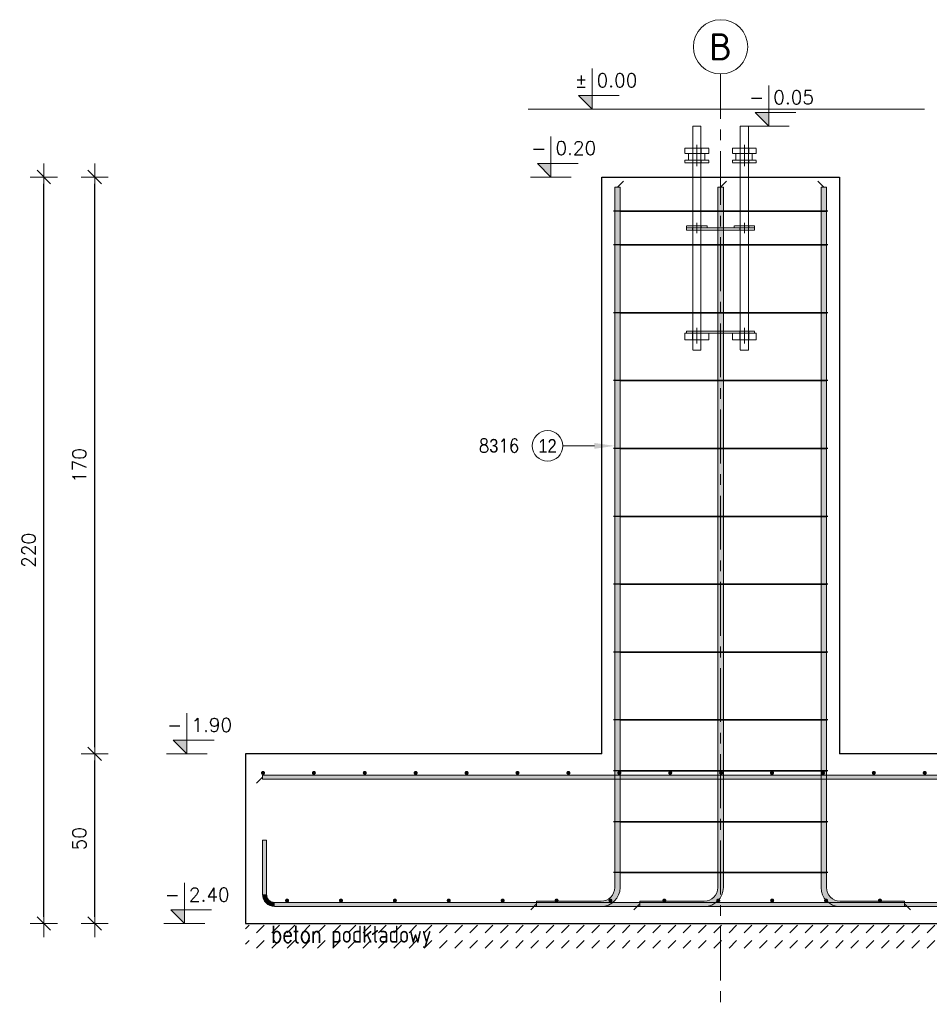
# Model space of a CAD drawing. Extents: x 252961 to 267695, y -113989 to -104075.
# Tile 9 of 12: x 258720 to 261401, y -109469 to -106567. Entities that reach past the tile are written whole.
import ezdxf
from ezdxf.enums import TextEntityAlignment as Align

# ---------------------------------------------------------------- set-up
doc = ezdxf.new("R2010")
doc.units = 0
doc.header["$LTSCALE"] = 5
doc.header["$MEASUREMENT"] = 0
for name, pattern in [('CENTER', [50.8, 31.75, -6.35, 6.35, -6.35]), ('Grid Line', [2.2225, 1.27, -0.3175, 0.3175, -0.3175]), ('HIDDEN', [0.375, 0.25, -0.125]), ('MITTE', [2, 1.25, -0.25, 0.25, -0.25])]:
    doc.linetypes.add(name, pattern=pattern)
for name, color, linetype, lineweight in [('AutoCAD_Structural_Detailing_deskowanie', 2, 'Continuous', 30), ('AutoCAD_Structural_Detailing_kształt pręta', 7, 'Continuous', 13), ('AutoCAD_Structural_Detailing_opis kształtu pręta', 7, 'Continuous', 13), ('AutoCAD_Structural_Detailing_pręty punktowe', 7, 'Continuous', 40), ('AutoCAD_Structural_Detailing_rozkład pręta', 7, 'Continuous', 40), ('AutoCAD_Structural_Detailing_symbole graficzne', 7, 'Continuous', 13), ('PS HATCH', 252, 'Continuous', 9), ('PS_DIM', 4, 'Continuous', 13), ('PS_HATCH', 251, 'Continuous', 9), ('PS_HIDDEN', 2, 'HIDDEN', 13), ('PS_Mid', 5, 'MITTE', 13), ('PS_SOLID', 7, 'Continuous', 20), ('PS_TEXT', 3, 'Continuous', 13)]:
    doc.layers.add(name, color=color, linetype=linetype, lineweight=lineweight)
doc.styles.add('marta', font='simplex.shx', dxfattribs={"width": 0.8})
doc.styles.add('marta_B', font='isocpeur.ttf')
doc.styles.add('r-gil', font='GIL_____.TTF', dxfattribs={"width": 0.9})
doc.styles.add('r-simplex', font='simplex.shx', dxfattribs={"width": 0.9})
doc.styles.add('styl2M', font='simplex.shx')
doc.dimstyles.new('RBCT DIM 20_M', dxfattribs={"dimtxt": 40, "dimasz": 20, "dimexe": 20, "dimexo": 150, "dimgap": 25, "dimtad": 1, "dimdec": 1, "dimlfac": 0.1, "dimzin": 9, "dimdsep": 46, "dimtxsty": 'styl2M', "dimblk": 'dimznak', "dimcen": 40, "dimse1": 1, "dimse2": 1, "dimclrd": 8, "dimclre": 8, "dimclrt": 4, "dimadec": 0, "dimazin": 0, "dimtfac": 1, "dimtdec": 1, "dimtix": 1, "dimtmove": 2, "dimatfit": 3, "dimldrblk": 'dimznak', "dimfxl": 5, "dimfxlon": 1, "dimarcsym": 0})

# ---------------------------------------------------------------- blocks, each defined once
blk = doc.blocks.new('dimznak')
at = {"color": 0}
for points in [[(0, 2), (0, -2)], [(-2, 0), (2, 0)]]:
    blk.add_lwpolyline(points, dxfattribs=at)
at = {"color": 3}
blk.add_lwpolyline([(1, 1), (-1, -1)], dxfattribs=at)
blk = doc.blocks.new('*D54')
at = {"layer": 'Defpoints', "color": 0, "transparency": 16777216}
for p in [(258941.4, -108731.1), (259385.6, -108731.1), (259253.2, -109231.1)]:
    blk.add_point(p, dxfattribs=at)
at = {"layer": 'PS_DIM', "color": 8, "lineweight": -2, "transparency": 16777216}
blk.add_line((258941.4, -109211.1), (258941.4, -108751.1), dxfattribs=at)
at = {"layer": 'PS_DIM', "color": 8, "lineweight": -2, "transparency": 16777216, "xscale": 20, "yscale": 20, "zscale": 20}
for p, rotation in [((258941.4, -108731.1), 90), ((258941.4, -109231.1), 270)]:
    blk.add_blockref('dimznak', p, dxfattribs=dict(at, rotation=rotation))
at = {"layer": 'PS_DIM', "color": 4, "transparency": 16777216, "insert": (258896.4, -108981.1), "char_height": 40, "attachment_point": 5, "rotation": 90, "style": 'styl2M', "bg_fill": 3, "box_fill_scale": 1.25, "bg_fill_color": 256, "bg_fill_true_color": 13158600, "bg_fill_transparency": 0}
blk.add_mtext('50', dxfattribs=at)
blk = doc.blocks.new('*D55')
at = {"layer": 'Defpoints', "color": 0, "transparency": 16777216}
for p in [(258941.4, -107031.1), (260435.6, -107031.1), (259385.6, -108731.1)]:
    blk.add_point(p, dxfattribs=at)
at = {"layer": 'PS_DIM', "color": 8, "lineweight": -2, "transparency": 16777216}
blk.add_line((258941.4, -108711.1), (258941.4, -107051.1), dxfattribs=at)
at = {"layer": 'PS_DIM', "color": 8, "lineweight": -2, "transparency": 16777216, "xscale": 20, "yscale": 20, "zscale": 20}
for p, rotation in [((258941.4, -107031.1), 90), ((258941.4, -108731.1), 270)]:
    blk.add_blockref('dimznak', p, dxfattribs=dict(at, rotation=rotation))
at = {"layer": 'PS_DIM', "color": 4, "transparency": 16777216, "insert": (258896.4, -107881.1), "char_height": 40, "attachment_point": 5, "rotation": 90, "style": 'styl2M', "bg_fill": 3, "box_fill_scale": 1.25, "bg_fill_color": 256, "bg_fill_true_color": 13158600, "bg_fill_transparency": 0}
blk.add_mtext('170', dxfattribs=at)
blk = doc.blocks.new('*D56')
at = {"layer": 'Defpoints', "color": 0, "transparency": 16777216}
for p in [(258791.6, -107031.1), (260435.6, -107031.1), (259253.2, -109231.1)]:
    blk.add_point(p, dxfattribs=at)
at = {"layer": 'PS HATCH', "color": 8, "lineweight": -2, "transparency": 16777216}
blk.add_line((258791.6, -109211.1), (258791.6, -107051.1), dxfattribs=at)
at = {"layer": 'PS HATCH', "color": 8, "lineweight": -2, "transparency": 16777216, "xscale": 20, "yscale": 20, "zscale": 20}
for p, rotation in [((258791.6, -107031.1), 90), ((258791.6, -109231.1), 270)]:
    blk.add_blockref('dimznak', p, dxfattribs=dict(at, rotation=rotation))
at = {"layer": 'PS HATCH', "color": 4, "transparency": 16777216, "insert": (258746.6, -108131.1), "char_height": 40, "attachment_point": 5, "rotation": 90, "style": 'styl2M'}
blk.add_mtext('220', dxfattribs=at)
blk = doc.blocks.new('GBVGT')
at = {"layer": 'PS_HIDDEN', "color": 9, "linetype": 'HIDDEN', "lineweight": 9, "extrusion": (0, 1, 0)}
for p, q in [((223767.3, -113897.2, 451.6), (223766.1, -113897.2, 451.6)), ((223755.1, -113962.2, 451.6), (223755.1, -113977.2, 451.6)), ((223755.3, -113962.2, 451.6), (223755.3, -113977.2, 451.6)), ((223779.3, -113977.2, 451.6), (223779.3, -113962.2, 451.6)), ((223780.3, -113977.2, 451.6), (223780.3, -113962.2, 451.6)), ((223895.1, -113962.2, 451.6), (223895.1, -113977.2, 451.6)), ((223895.3, -113962.2, 451.6), (223895.3, -113977.2, 451.6)), ((223919.3, -113977.2, 451.6), (223919.3, -113962.2, 451.6)), ((223920.3, -113977.2, 451.6), (223920.3, -113962.2, 451.6)), ((223742.3, -113977.2, 451.6), (223742.3, -113997.2, 451.6)), ((223742.3, -113977.2, 451.6), (223742.3, -113997.2, 451.6)), ((223755.3, -113977.2, 451.6), (223755.3, -113997.2, 451.6)), ((223779.3, -113997.2, 451.6), (223779.3, -113977.2, 451.6)), ((223790.8, -113997.2, 451.6), (223790.8, -113977.2, 451.6)), ((223790.8, -113997.2, 451.6), (223790.8, -113977.2, 451.6)), ((223882.3, -113977.2, 451.6), (223882.3, -113997.2, 451.6)), ((223895.3, -113977.2, 451.6), (223895.3, -113997.2, 451.6)), ((223919.3, -113997.2, 451.6), (223919.3, -113977.2, 451.6)), ((223930.8, -113997.2, 451.6), (223930.8, -113977.2, 451.6)), ((223755.1, -113997.2, 451.6), (223755.1, -114005.2, 451.6)), ((223755.3, -113997.2, 451.6), (223755.3, -114005.2, 451.6)), ((223779.3, -114005.2, 451.6), (223779.3, -113997.2, 451.6)), ((223780.3, -114005.2, 451.6), (223780.3, -113997.2, 451.6)), ((223895.1, -113997.2, 451.6), (223895.1, -114005.2, 451.6)), ((223895.3, -113997.2, 451.6), (223895.3, -114005.2, 451.6)), ((223919.3, -114005.2, 451.6), (223919.3, -113997.2, 451.6)), ((223920.3, -114005.2, 451.6), (223920.3, -113997.2, 451.6)), ((223755.1, -114191.2, 451.6), (223755.1, -114197.2, 451.6)), ((223755.3, -114191.2, 451.6), (223755.3, -114197.2, 451.6)), ((223779.3, -114197.2, 451.6), (223779.3, -114191.2, 451.6)), ((223780.3, -114197.2, 451.6), (223780.3, -114191.2, 451.6)), ((223877.3, -114191.2, 451.6), (223877.3, -114197.2, 451.6)), ((223895.1, -114191.2, 451.6), (223895.1, -114197.2, 451.6)), ((223895.3, -114191.2, 451.6), (223895.3, -114197.2, 451.6)), ((223919.3, -114197.2, 451.6), (223919.3, -114191.2, 451.6)), ((223920.3, -114197.2, 451.6), (223920.3, -114191.2, 451.6)), ((223754.3, -114197.2, 451.6), (223754.3, -114203.2, 451.6)), ((223755.3, -114197.2, 451.6), (223755.3, -114203.2, 451.6)), ((223779.3, -114203.2, 451.6), (223779.3, -114197.2, 451.6)), ((223779.5, -114203.2, 451.6), (223779.5, -114197.2, 451.6)), ((223894.3, -114197.2, 451.6), (223894.3, -114203.2, 451.6)), ((223895.3, -114197.2, 451.6), (223895.3, -114203.2, 451.6)), ((223919.3, -114203.2, 451.6), (223919.3, -114197.2, 451.6)), ((223919.5, -114203.2, 451.6), (223919.5, -114197.2, 451.6)), ((223737.3, -114501.2, 451.6), (223765, -114501.2, 451.6)), ((223737.3, -114501.2, 451.6), (223737.3, -114507.2, 451.6)), ((223754.3, -114501.2, 451.6), (223754.3, -114507.2, 451.6)), ((223754.3, -114507.2, 451.6), (223754.3, -114527.2, 451.6)), ((223755.3, -114501.2, 451.6), (223755.3, -114507.2, 451.6)), ((223755.3, -114507.2, 451.6), (223755.3, -114527.2, 451.6)), ((223779.3, -114507.2, 451.6), (223779.3, -114501.2, 451.6)), ((223779.3, -114527.2, 451.6), (223779.3, -114507.2, 451.6)), ((223779.5, -114507.2, 451.6), (223779.5, -114501.2, 451.6)), ((223779.5, -114527.2, 451.6), (223779.5, -114507.2, 451.6)), ((223894.3, -114501.2, 451.6), (223894.3, -114507.2, 451.6)), ((223894.3, -114507.2, 451.6), (223894.3, -114527.2, 451.6)), ((223895.1, -114501.2, 451.6), (223895.1, -114507.2, 451.6)), ((223895.1, -114507.2, 451.6), (223895.1, -114527.2, 451.6)), ((223895.3, -114501.2, 451.6), (223895.3, -114507.2, 451.6)), ((223895.3, -114507.2, 451.6), (223895.3, -114527.2, 451.6)), ((223919.3, -114507.2, 451.6), (223919.3, -114501.2, 451.6)), ((223919.3, -114527.2, 451.6), (223919.3, -114507.2, 451.6)), ((223919.5, -114507.2, 451.6), (223919.5, -114501.2, 451.6)), ((223919.5, -114527.2, 451.6), (223919.5, -114507.2, 451.6)), ((223920.3, -114507.2, 451.6), (223920.3, -114501.2, 451.6)), ((223920.3, -114527.2, 451.6), (223920.3, -114507.2, 451.6))]:
    blk.add_line(p, q, dxfattribs=at)
at = {"layer": 'PS_Mid', "color": 9, "linetype": 'HIDDEN', "lineweight": 9, "extrusion": (0, 1, 0)}
for p, q in [((223767.3, -113987.2, 451.6), (223767.3, -113952.2, 451.6)), ((223767.3, -113987.2, 451.6), (223767.3, -113952.2, 451.6)), ((223907.3, -113987.2, 451.6), (223907.3, -113952.2, 451.6)), ((223907.3, -113987.2, 451.6), (223907.3, -113952.2, 451.6)), ((223767.3, -113967.2, 451.6), (223767.3, -114007.2, 451.6)), ((223767.3, -113967.2, 451.6), (223767.3, -114007.2, 451.6)), ((223767.3, -114015.2, 451.6), (223767.3, -113987.2, 451.6)), ((223767.3, -114015.2, 451.6), (223767.3, -113987.2, 451.6)), ((223907.3, -113967.2, 451.6), (223907.3, -114007.2, 451.6)), ((223907.3, -113967.2, 451.6), (223907.3, -114007.2, 451.6)), ((223907.3, -114015.2, 451.6), (223907.3, -113987.2, 451.6)), ((223907.3, -114015.2, 451.6), (223907.3, -113987.2, 451.6)), ((223767.3, -114207.2, 451.6), (223767.3, -114181.2, 451.6)), ((223767.3, -114207.2, 451.6), (223767.3, -114181.2, 451.6)), ((223767.3, -114187.2, 451.6), (223767.3, -114213.2, 451.6)), ((223767.3, -114187.2, 451.6), (223767.3, -114213.2, 451.6)), ((223907.3, -114207.2, 451.6), (223907.3, -114181.2, 451.6)), ((223907.3, -114207.2, 451.6), (223907.3, -114181.2, 451.6)), ((223907.3, -114187.2, 451.6), (223907.3, -114213.2, 451.6)), ((223907.3, -114187.2, 451.6), (223907.3, -114213.2, 451.6)), ((223767.3, -114491.2, 451.6), (223767.3, -114517.2, 451.6)), ((223767.3, -114491.2, 451.6), (223767.3, -114517.2, 451.6)), ((223767.3, -114497.2, 451.6), (223767.3, -114537.2, 451.6)), ((223767.3, -114497.2, 451.6), (223767.3, -114537.2, 451.6)), ((223907.3, -114491.2, 451.6), (223907.3, -114517.2, 451.6)), ((223907.3, -114517.2, 451.6), (223907.3, -114491.2, 451.6)), ((223907.3, -114537.2, 451.6), (223907.3, -114497.2, 451.6)), ((223907.3, -114497.2, 451.6), (223907.3, -114537.2, 451.6))]:
    blk.add_line(p, q, dxfattribs=at)
at = {"layer": 'PS_SOLID', "color": 9, "linetype": 'HIDDEN', "lineweight": 9, "extrusion": (0, 1, 0)}
for p, q in [((223755.7, -113897.2, 451.6), (223755.3, -113897.2, 451.6)), ((223755.3, -113897.2, 451.6), (223755.3, -113962.2, 451.6)), ((223756.5, -113897.2, 451.6), (223755.7, -113897.2, 451.6)), ((223757.8, -113897.2, 451.6), (223756.5, -113897.2, 451.6)), ((223759.5, -113897.2, 451.6), (223757.8, -113897.2, 451.6)), ((223761.5, -113897.2, 451.6), (223759.5, -113897.2, 451.6)), ((223763.7, -113897.2, 451.6), (223761.5, -113897.2, 451.6)), ((223766.1, -113897.2, 451.6), (223763.7, -113897.2, 451.6)), ((223768.5, -113897.2, 451.6), (223766.1, -113897.2, 451.6)), ((223770.9, -113897.2, 451.6), (223768.5, -113897.2, 451.6)), ((223773.1, -113897.2, 451.6), (223770.9, -113897.2, 451.6)), ((223775.1, -113897.2, 451.6), (223773.1, -113897.2, 451.6)), ((223776.8, -113897.2, 451.6), (223775.1, -113897.2, 451.6)), ((223778.1, -113897.2, 451.6), (223776.8, -113897.2, 451.6)), ((223778.9, -113897.2, 451.6), (223778.1, -113897.2, 451.6)), ((223779.3, -113897.2, 451.6), (223778.9, -113897.2, 451.6)), ((223779.3, -113962.2, 451.6), (223779.3, -113897.2, 451.6)), ((223895.7, -113897.2, 451.6), (223895.3, -113897.2, 451.6)), ((223895.3, -113897.2, 451.6), (223895.3, -113962.2, 451.6)), ((223896.5, -113897.2, 451.6), (223895.7, -113897.2, 451.6)), ((223897.8, -113897.2, 451.6), (223896.5, -113897.2, 451.6)), ((223899.5, -113897.2, 451.6), (223897.8, -113897.2, 451.6)), ((223901.5, -113897.2, 451.6), (223899.5, -113897.2, 451.6)), ((223903.7, -113897.2, 451.6), (223901.5, -113897.2, 451.6)), ((223906.1, -113897.2, 451.6), (223903.7, -113897.2, 451.6)), ((223908.5, -113897.2, 451.6), (223906.1, -113897.2, 451.6)), ((223910.9, -113897.2, 451.6), (223908.5, -113897.2, 451.6)), ((223913.1, -113897.2, 451.6), (223910.9, -113897.2, 451.6)), ((223915.1, -113897.2, 451.6), (223913.1, -113897.2, 451.6)), ((223916.8, -113897.2, 451.6), (223915.1, -113897.2, 451.6)), ((223918.1, -113897.2, 451.6), (223916.8, -113897.2, 451.6)), ((223918.9, -113897.2, 451.6), (223918.1, -113897.2, 451.6)), ((223919.3, -113897.2, 451.6), (223918.9, -113897.2, 451.6)), ((223919.3, -113962.2, 451.6), (223919.3, -113897.2, 451.6)), ((223802.3, -113962.2, 451.6), (223732.3, -113962.2, 451.6)), ((223732.3, -113962.2, 451.6), (223732.3, -113977.2, 451.6)), ((223802.3, -113977.2, 451.6), (223802.3, -113962.2, 451.6)), ((223942.3, -113962.2, 451.6), (223872.3, -113962.2, 451.6)), ((223872.3, -113962.2, 451.6), (223872.3, -113977.2, 451.6)), ((223942.3, -113977.2, 451.6), (223942.3, -113962.2, 451.6)), ((223802.3, -113977.2, 451.6), (223732.3, -113977.2, 451.6)), ((223942.3, -113977.2, 451.6), (223872.3, -113977.2, 451.6)), ((223732.3, -113997.2, 451.6), (223732.3, -114005.2, 451.6)), ((223802.3, -113997.2, 451.6), (223732.3, -113997.2, 451.6)), ((223732.3, -114005.2, 451.6), (223802.3, -114005.2, 451.6)), ((223755.3, -114005.2, 451.6), (223755.3, -114191.2, 451.6)), ((223779.3, -114191.2, 451.6), (223779.3, -114005.2, 451.6)), ((223802.3, -114005.2, 451.6), (223802.3, -113997.2, 451.6)), ((223872.3, -113997.2, 451.6), (223872.3, -114005.2, 451.6)), ((223942.3, -113997.2, 451.6), (223872.3, -113997.2, 451.6)), ((223872.3, -114005.2, 451.6), (223942.3, -114005.2, 451.6)), ((223895.3, -114005.2, 451.6), (223895.3, -114191.2, 451.6)), ((223919.3, -114191.2, 451.6), (223919.3, -114005.2, 451.6)), ((223942.3, -114005.2, 451.6), (223942.3, -113997.2, 451.6)), ((223797.3, -114191.2, 451.6), (223737.3, -114191.2, 451.6)), ((223737.3, -114191.2, 451.6), (223737.3, -114197.2, 451.6)), ((223797.3, -114197.2, 451.6), (223797.3, -114191.2, 451.6)), ((223937.3, -114191.2, 451.6), (223877.3, -114191.2, 451.6)), ((223877.3, -114191.2, 451.6), (223877.3, -114197.2, 451.6)), ((223937.3, -114197.2, 451.6), (223937.3, -114191.2, 451.6)), ((223737.3, -114197.2, 451.6), (223737.3, -114203.2, 451.6)), ((223737.3, -114197.2, 451.6), (223797.3, -114197.2, 451.6)), ((223737.3, -114203.2, 451.6), (223937.3, -114203.2, 451.6)), ((223755.3, -114203.2, 451.6), (223755.3, -114501.2, 451.6)), ((223779.3, -114501.2, 451.6), (223779.3, -114203.2, 451.6)), ((223877.3, -114197.2, 451.6), (223797.3, -114197.2, 451.6)), ((223877.3, -114197.2, 451.6), (223937.3, -114197.2, 451.6)), ((223895.3, -114203.2, 451.6), (223895.3, -114501.2, 451.6)), ((223919.3, -114501.2, 451.6), (223919.3, -114203.2, 451.6)), ((223937.3, -114203.2, 451.6), (223937.3, -114197.2, 451.6)), ((223802.3, -114507.2, 451.6), (223732.3, -114507.2, 451.6)), ((223732.3, -114507.2, 451.6), (223732.3, -114527.2, 451.6)), ((223937.3, -114501.2, 451.6), (223737.3, -114501.2, 451.6)), ((223737.3, -114501.2, 451.6), (223737.3, -114507.2, 451.6)), ((223802.3, -114527.2, 451.6), (223802.3, -114507.2, 451.6)), ((223802.3, -114507.2, 451.6), (223872.3, -114507.2, 451.6)), ((223942.3, -114507.2, 451.6), (223872.3, -114507.2, 451.6)), ((223872.3, -114507.2, 451.6), (223872.3, -114527.2, 451.6)), ((223937.3, -114507.2, 451.6), (223937.3, -114501.2, 451.6)), ((223942.3, -114527.2, 451.6), (223942.3, -114507.2, 451.6)), ((223732.3, -114527.2, 451.6), (223802.3, -114527.2, 451.6)), ((223755.3, -114527.2, 451.6), (223755.3, -114557.2, 451.6)), ((223779.3, -114557.2, 451.6), (223779.3, -114527.2, 451.6)), ((223872.3, -114527.2, 451.6), (223942.3, -114527.2, 451.6)), ((223895.3, -114527.2, 451.6), (223895.3, -114557.2, 451.6)), ((223919.3, -114557.2, 451.6), (223919.3, -114527.2, 451.6)), ((223755.3, -114557.2, 451.6), (223755.7, -114557.2, 451.6)), ((223755.7, -114557.2, 451.6), (223756.5, -114557.2, 451.6)), ((223756.5, -114557.2, 451.6), (223757.8, -114557.2, 451.6)), ((223757.8, -114557.2, 451.6), (223759.5, -114557.2, 451.6)), ((223759.5, -114557.2, 451.6), (223761.5, -114557.2, 451.6)), ((223761.5, -114557.2, 451.6), (223763.7, -114557.2, 451.6)), ((223763.7, -114557.2, 451.6), (223766.1, -114557.2, 451.6)), ((223766.1, -114557.2, 451.6), (223768.5, -114557.2, 451.6)), ((223768.5, -114557.2, 451.6), (223770.9, -114557.2, 451.6)), ((223770.9, -114557.2, 451.6), (223773.1, -114557.2, 451.6)), ((223773.1, -114557.2, 451.6), (223775.1, -114557.2, 451.6)), ((223775.1, -114557.2, 451.6), (223776.8, -114557.2, 451.6)), ((223776.8, -114557.2, 451.6), (223778.1, -114557.2, 451.6)), ((223778.1, -114557.2, 451.6), (223778.9, -114557.2, 451.6)), ((223778.9, -114557.2, 451.6), (223779.3, -114557.2, 451.6)), ((223895.3, -114557.2, 451.6), (223895.7, -114557.2, 451.6)), ((223895.7, -114557.2, 451.6), (223896.5, -114557.2, 451.6)), ((223896.5, -114557.2, 451.6), (223897.8, -114557.2, 451.6)), ((223897.8, -114557.2, 451.6), (223899.5, -114557.2, 451.6)), ((223899.5, -114557.2, 451.6), (223901.5, -114557.2, 451.6)), ((223901.5, -114557.2, 451.6), (223903.7, -114557.2, 451.6)), ((223903.7, -114557.2, 451.6), (223906.1, -114557.2, 451.6)), ((223906.1, -114557.2, 451.6), (223908.5, -114557.2, 451.6)), ((223908.5, -114557.2, 451.6), (223910.9, -114557.2, 451.6)), ((223910.9, -114557.2, 451.6), (223913.1, -114557.2, 451.6)), ((223913.1, -114557.2, 451.6), (223915.1, -114557.2, 451.6)), ((223915.1, -114557.2, 451.6), (223916.8, -114557.2, 451.6)), ((223916.8, -114557.2, 451.6), (223918.1, -114557.2, 451.6)), ((223918.1, -114557.2, 451.6), (223918.9, -114557.2, 451.6)), ((223918.9, -114557.2, 451.6), (223919.3, -114557.2, 451.6))]:
    blk.add_line(p, q, dxfattribs=at)

msp = doc.modelspace()

# ---------------------------------------------------------------- hatches: boundary and pattern name
at = {"layer": 'AutoCAD_Structural_Detailing_kształt pręta'}
for points in [[(260473.6, -107061.1), (260489.6, -107061.1), (260489.6, -109125.1), (260473.6, -109125.1)], [(260777.72, -107061.1), (260793.72, -107061.1), (260793.72, -109125.1), (260777.72, -109125.1)], [(261081.6, -107061.1), (261097.6, -107061.1), (261097.6, -109125.1), (261081.6, -109125.1)], [(259435.6, -108806.1), (259435.6, -108794.1), (262135.6, -108794.1), (262135.6, -108806.1)], [(259435.6, -108985.01), (259447.6, -108985.01), (259447.6, -109145.01), (259435.6, -109145.01)], [(259471.6, -109181.01), (259471.6, -109169.01), (262099.6, -109169.01), (262099.6, -109181.01)], [(260433.6, -109165.1), (260433.6, -109181.1), (260243.67, -109181.1), (260243.67, -109165.1)], [(260737.72, -109165.1), (260737.72, -109181.1), (260547.79, -109181.1), (260547.79, -109165.1)], [(261137.6, -109181.1), (261137.6, -109165.1), (261327.53, -109165.1), (261327.53, -109181.1)]]:
    msp.add_hatch(color=161, dxfattribs=at).paths.add_polyline_path(points, flags=0)
h = msp.add_hatch(color=161, dxfattribs=at)
edge = h.paths.add_edge_path(flags=0)
edge.add_line((259435.6, -109145.01), (259447.6, -109145.01))
edge.add_arc((259471.6, -109145.01), 24, -180, -90)
edge.add_line((259471.6, -109169.01), (259471.6, -109181.01))
edge.add_arc((259471.6, -109145.01), 36, 540, 630, ccw=False)
h = msp.add_hatch(color=161, dxfattribs=at)
edge = h.paths.add_edge_path(flags=0)
edge.add_line((260433.6, -109181.1), (260433.6, -109165.1))
edge.add_arc((260433.6, -109125.1), 40, -90, 0)
edge.add_line((260473.6, -109125.1), (260489.6, -109125.1))
edge.add_arc((260433.6, -109125.1), 56, 270, 360, ccw=False)
h = msp.add_hatch(color=161, dxfattribs=at)
edge = h.paths.add_edge_path(flags=0)
edge.add_line((260737.72, -109181.1), (260737.72, -109165.1))
edge.add_arc((260737.72, -109125.1), 40, -90, 0)
edge.add_line((260777.72, -109125.1), (260793.72, -109125.1))
edge.add_arc((260737.72, -109125.1), 56, 270, 360, ccw=False)
h = msp.add_hatch(color=161, dxfattribs=at)
edge = h.paths.add_edge_path(flags=0)
edge.add_line((261081.6, -109125.1), (261097.6, -109125.1))
edge.add_arc((261137.6, -109125.1), 40, -180, -90)
edge.add_line((261137.6, -109165.1), (261137.6, -109181.1))
edge.add_arc((261137.6, -109125.1), 56, 180, 270, ccw=False)
at = {"layer": 'AutoCAD_Structural_Detailing_pręty punktowe'}
h = msp.add_hatch(color=1, dxfattribs=at)
edge = h.paths.add_edge_path(flags=0)
edge.add_arc((260487.2, -108787.26), 6, 0, 360)
h = msp.add_hatch(color=1, dxfattribs=at)
edge = h.paths.add_edge_path(flags=0)
edge.add_arc((260637.2, -108787.26), 6, 0, 360)
h = msp.add_hatch(color=1, dxfattribs=at)
edge = h.paths.add_edge_path(flags=0)
edge.add_arc((260787.2, -108787.26), 6, 0, 360)
h = msp.add_hatch(color=1, dxfattribs=at)
edge = h.paths.add_edge_path(flags=0)
edge.add_arc((260937.2, -108787.26), 6, 0, 360)
h = msp.add_hatch(color=1, dxfattribs=at)
edge = h.paths.add_edge_path(flags=0)
edge.add_arc((261087.2, -108787.26), 6, 0, 360)
h = msp.add_hatch(color=1, dxfattribs=at)
edge = h.paths.add_edge_path(flags=0)
edge.add_arc((261237.2, -108787.26), 6, 0, 360)
h = msp.add_hatch(color=1, dxfattribs=at)
edge = h.paths.add_edge_path(flags=0)
edge.add_arc((261387.2, -108787.26), 6, 0, 360)
h = msp.add_hatch(color=1, dxfattribs=at)
edge = h.paths.add_edge_path(flags=0)
edge.add_arc((259508.18, -109163.49), 6, 0, 360)
h = msp.add_hatch(color=1, dxfattribs=at)
edge = h.paths.add_edge_path(flags=0)
edge.add_arc((259667, -109163.48), 6, 0, 360)
h = msp.add_hatch(color=1, dxfattribs=at)
edge = h.paths.add_edge_path(flags=0)
edge.add_arc((259825.82, -109163.48), 6, 0, 360)
h = msp.add_hatch(color=1, dxfattribs=at)
edge = h.paths.add_edge_path(flags=0)
edge.add_arc((259984.65, -109163.48), 6, 0, 360)
h = msp.add_hatch(color=1, dxfattribs=at)
edge = h.paths.add_edge_path(flags=0)
edge.add_arc((260143.47, -109163.48), 6, 0, 360)
h = msp.add_hatch(color=1, dxfattribs=at)
edge = h.paths.add_edge_path(flags=0)
edge.add_arc((260302.29, -109163.47), 6, 0, 360)
h = msp.add_hatch(color=1, dxfattribs=at)
edge = h.paths.add_edge_path(flags=0)
edge.add_arc((260461.12, -109163.47), 6, 0, 360)
h = msp.add_hatch(color=1, dxfattribs=at)
edge = h.paths.add_edge_path(flags=0)
edge.add_arc((260619.94, -109163.47), 6, 0, 360)
h = msp.add_hatch(color=1, dxfattribs=at)
edge = h.paths.add_edge_path(flags=0)
edge.add_arc((260778.76, -109163.46), 6, 0, 360)
h = msp.add_hatch(color=1, dxfattribs=at)
edge = h.paths.add_edge_path(flags=0)
edge.add_arc((260937.59, -109163.46), 6, 0, 360)
h = msp.add_hatch(color=1, dxfattribs=at)
edge = h.paths.add_edge_path(flags=0)
edge.add_arc((261096.41, -109163.46), 6, 0, 360)
h = msp.add_hatch(color=1, dxfattribs=at)
edge = h.paths.add_edge_path(flags=0)
edge.add_arc((261255.24, -109163.45), 6, 0, 360)
at = {"layer": 'AutoCAD_Structural_Detailing_symbole graficzne'}
for points in [[(260366.97, -106791.1), (260406.97, -106831.1), (260406.97, -106791.1)], [(260887.48, -106841.1), (260927.48, -106881.1), (260927.48, -106841.1)]]:
    msp.add_hatch(color=1, dxfattribs=at).paths.add_polyline_path(points, flags=0)

# ---------------------------------------------------------------- linework, layer by layer
at = {"layer": 'AutoCAD_Structural_Detailing_deskowanie'}
for p, q in [((260435.6, -108731.1), (260435.6, -107031.1)), ((260435.6, -107031.1), (261135.6, -107031.1)), ((261135.6, -107031.1), (261135.6, -108731.1))]:
    msp.add_line(p, q, dxfattribs=at)
msp.add_lwpolyline([(260435.6, -108731.1), (259385.6, -108731.1), (259385.6, -109231.1), (262185.6, -109231.1), (262185.6, -108731.1), (261135.6, -108731.1)], dxfattribs=at)
at = {"layer": 'AutoCAD_Structural_Detailing_kształt pręta', "color": 1, "lineweight": 0}
for p, q in [((260481.6, -107061.1), (260499.1, -107043.6)), ((260785.72, -107061.1), (260803.22, -107043.6)), ((261089.6, -107061.1), (261072.1, -107043.6)), ((259435.6, -108800.1), (259418.1, -108817.6)), ((260243.67, -109173.1), (260226.17, -109190.6)), ((260547.79, -109173.1), (260530.29, -109190.6)), ((261327.53, -109173.1), (261345.03, -109190.6))]:
    msp.add_line(p, q, dxfattribs=at)
at = {"layer": 'AutoCAD_Structural_Detailing_kształt pręta', "color": 161}
for p, q in [((260473.6, -107061.1), (260473.6, -109125.1)), ((260489.6, -107061.1), (260473.6, -107061.1)), ((260489.6, -107061.1), (260489.6, -109125.1)), ((260777.72, -107061.1), (260777.72, -109125.1)), ((260793.72, -107061.1), (260777.72, -107061.1)), ((260793.72, -107061.1), (260793.72, -109125.1)), ((261081.6, -107061.1), (261081.6, -109125.1)), ((261097.6, -107061.1), (261081.6, -107061.1)), ((261097.6, -107061.1), (261097.6, -109125.1)), ((259435.6, -108794.1), (262135.6, -108794.1)), ((259435.6, -108794.1), (259435.6, -108806.1)), ((259435.6, -108806.1), (262135.6, -108806.1)), ((259435.6, -108985.01), (259435.6, -109145.01)), ((259447.6, -108985.01), (259435.6, -108985.01)), ((259447.6, -108985.01), (259447.6, -109145.01)), ((259471.6, -109169.01), (262099.6, -109169.01)), ((260433.6, -109165.1), (260243.67, -109165.1)), ((260243.67, -109181.1), (260243.67, -109165.1)), ((260737.72, -109165.1), (260547.79, -109165.1)), ((260547.79, -109181.1), (260547.79, -109165.1)), ((261137.6, -109165.1), (261327.53, -109165.1)), ((261327.53, -109165.1), (261327.53, -109181.1)), ((259471.6, -109181.01), (262099.6, -109181.01)), ((260433.6, -109181.1), (260243.67, -109181.1)), ((260737.72, -109181.1), (260547.79, -109181.1)), ((261137.6, -109181.1), (261327.53, -109181.1))]:
    msp.add_line(p, q, dxfattribs=at)
for centre, radius, start, end in [((259471.6, -109145.01), 36, 180, 270), ((259471.6, -109145.01), 24, 180, 270), ((260433.6, -109125.1), 40, 270, 360), ((260433.6, -109125.1), 56, 270, 360), ((260737.72, -109125.1), 40, 270, 360), ((260737.72, -109125.1), 56, 270, 360), ((261137.6, -109125.1), 56, 180, 270), ((261137.6, -109125.1), 40, 180, 270)]:
    msp.add_arc(centre, radius, start, end, dxfattribs=at)
at = {"layer": 'AutoCAD_Structural_Detailing_rozkład pręta', "color": 31, "linetype": 'ByBlock', "lineweight": 25}
for p, q in [((260489.6, -107131.1), (260469.6, -107131.1)), ((260489.6, -107131.1), (260469.6, -107131.1)), ((261081.6, -107131.1), (260489.6, -107131.1)), ((260489.6, -107131.1), (261081.6, -107131.1)), ((261067.46, -107131.1), (261032.1, -107131.1)), ((261060.39, -107131.1), (261095.74, -107131.1)), ((261101.6, -107131.1), (261067.46, -107131.1)), ((261101.6, -107131.1), (261081.6, -107131.1)), ((261101.6, -107131.1), (261081.6, -107131.1)), ((260489.6, -107231.1), (260469.6, -107231.1)), ((260489.6, -107231.1), (260469.6, -107231.1)), ((261081.6, -107231.1), (260489.6, -107231.1)), ((260489.6, -107231.1), (261081.6, -107231.1)), ((261067.46, -107231.1), (261032.1, -107231.1)), ((261060.39, -107231.1), (261095.74, -107231.1)), ((261101.6, -107231.1), (261067.46, -107231.1)), ((261101.6, -107231.1), (261081.6, -107231.1)), ((261101.6, -107231.1), (261081.6, -107231.1)), ((260489.6, -107431.1), (260469.6, -107431.1)), ((260489.6, -107431.1), (260469.6, -107431.1)), ((261081.6, -107431.1), (260489.6, -107431.1)), ((260489.6, -107431.1), (261081.6, -107431.1)), ((261067.46, -107431.1), (261032.1, -107431.1)), ((261060.39, -107431.1), (261095.74, -107431.1)), ((261101.6, -107431.1), (261067.46, -107431.1)), ((261101.6, -107431.1), (261081.6, -107431.1)), ((261101.6, -107431.1), (261081.6, -107431.1)), ((260489.6, -107631.1), (260469.6, -107631.1)), ((260489.6, -107631.1), (260469.6, -107631.1)), ((261081.6, -107631.1), (260489.6, -107631.1)), ((260489.6, -107631.1), (261081.6, -107631.1)), ((261067.46, -107631.1), (261032.1, -107631.1)), ((261060.39, -107631.1), (261095.74, -107631.1)), ((261101.6, -107631.1), (261067.46, -107631.1)), ((261101.6, -107631.1), (261081.6, -107631.1)), ((261101.6, -107631.1), (261081.6, -107631.1)), ((260489.6, -107831.1), (260469.6, -107831.1)), ((260489.6, -107831.1), (260469.6, -107831.1)), ((261081.6, -107831.1), (260489.6, -107831.1)), ((260489.6, -107831.1), (261081.6, -107831.1)), ((261067.46, -107831.1), (261032.1, -107831.1)), ((261060.39, -107831.1), (261095.74, -107831.1)), ((261101.6, -107831.1), (261067.46, -107831.1)), ((261101.6, -107831.1), (261081.6, -107831.1)), ((261101.6, -107831.1), (261081.6, -107831.1)), ((260489.6, -108031.1), (260469.6, -108031.1)), ((260489.6, -108031.1), (260469.6, -108031.1)), ((261081.6, -108031.1), (260489.6, -108031.1)), ((260489.6, -108031.1), (261081.6, -108031.1)), ((261067.46, -108031.1), (261032.1, -108031.1)), ((261060.39, -108031.1), (261095.74, -108031.1)), ((261101.6, -108031.1), (261067.46, -108031.1)), ((261101.6, -108031.1), (261081.6, -108031.1)), ((261101.6, -108031.1), (261081.6, -108031.1)), ((260489.6, -108231.1), (260469.6, -108231.1)), ((260489.6, -108231.1), (260469.6, -108231.1)), ((261081.6, -108231.1), (260489.6, -108231.1)), ((260489.6, -108231.1), (261081.6, -108231.1)), ((261067.46, -108231.1), (261032.1, -108231.1)), ((261060.39, -108231.1), (261095.74, -108231.1)), ((261101.6, -108231.1), (261067.46, -108231.1)), ((261101.6, -108231.1), (261081.6, -108231.1)), ((261101.6, -108231.1), (261081.6, -108231.1)), ((260489.6, -108431.1), (260469.6, -108431.1)), ((260489.6, -108431.1), (260469.6, -108431.1)), ((261081.6, -108431.1), (260489.6, -108431.1)), ((260489.6, -108431.1), (261081.6, -108431.1)), ((261067.46, -108431.1), (261032.1, -108431.1)), ((261060.39, -108431.1), (261095.74, -108431.1)), ((261101.6, -108431.1), (261067.46, -108431.1)), ((261101.6, -108431.1), (261081.6, -108431.1)), ((261101.6, -108431.1), (261081.6, -108431.1)), ((260489.6, -108631.1), (260469.6, -108631.1)), ((260489.6, -108631.1), (260469.6, -108631.1)), ((261081.6, -108631.1), (260489.6, -108631.1)), ((260489.6, -108631.1), (261081.6, -108631.1)), ((261067.46, -108631.1), (261032.1, -108631.1)), ((261060.39, -108631.1), (261095.74, -108631.1)), ((261101.6, -108631.1), (261067.46, -108631.1)), ((261101.6, -108631.1), (261081.6, -108631.1)), ((261101.6, -108631.1), (261081.6, -108631.1)), ((260489.6, -108781.1), (260469.6, -108781.1)), ((260489.6, -108781.1), (260469.6, -108781.1)), ((261081.6, -108781.1), (260489.6, -108781.1)), ((260489.6, -108781.1), (261081.6, -108781.1)), ((261067.46, -108781.1), (261032.1, -108781.1)), ((261060.39, -108781.1), (261095.74, -108781.1)), ((261101.6, -108781.1), (261067.46, -108781.1)), ((261101.6, -108781.1), (261081.6, -108781.1)), ((261101.6, -108781.1), (261081.6, -108781.1)), ((260489.6, -108931.1), (260469.6, -108931.1)), ((260489.6, -108931.1), (260469.6, -108931.1)), ((261081.6, -108931.1), (260489.6, -108931.1)), ((260489.6, -108931.1), (261081.6, -108931.1)), ((261067.46, -108931.1), (261032.1, -108931.1)), ((261060.39, -108931.1), (261095.74, -108931.1)), ((261101.6, -108931.1), (261067.46, -108931.1)), ((261101.6, -108931.1), (261081.6, -108931.1)), ((261101.6, -108931.1), (261081.6, -108931.1)), ((260489.6, -109081.1), (260469.6, -109081.1)), ((260489.6, -109081.1), (260469.6, -109081.1)), ((261081.6, -109081.1), (260489.6, -109081.1)), ((260489.6, -109081.1), (261081.6, -109081.1)), ((261067.46, -109081.1), (261032.1, -109081.1)), ((261060.39, -109081.1), (261095.74, -109081.1)), ((261101.6, -109081.1), (261067.46, -109081.1)), ((261101.6, -109081.1), (261081.6, -109081.1)), ((261101.6, -109081.1), (261081.6, -109081.1))]:
    msp.add_line(p, q, dxfattribs=at)
at = {"layer": 'AutoCAD_Structural_Detailing_symbole graficzne', "color": 1}
for p, q in [((260406.97, -106831.1), (260406.97, -106711.1)), ((260927.48, -106881.1), (260927.48, -106761.1)), ((260486.97, -106791.1), (260366.97, -106791.1)), ((260366.97, -106791.1), (260406.97, -106831.1)), ((260466.97, -106831.1), (260346.97, -106831.1)), ((261007.48, -106841.1), (260887.48, -106841.1)), ((260887.48, -106841.1), (260927.48, -106881.1)), ((260987.48, -106881.1), (260867.48, -106881.1))]:
    msp.add_line(p, q, dxfattribs=at)
at = {"layer": 'AutoCAD_Structural_Detailing_symbole graficzne', "color": 5, "linetype": 'CENTER'}
msp.add_line((260785.6, -112447.1), (260785.6, -106727.2), dxfattribs=at)
at = {"layer": 'AutoCAD_Structural_Detailing_symbole graficzne', "color": 1, "linetype": 'Continuous', "lineweight": 18}
msp.add_circle((260785.6, -106647.2), 80, dxfattribs=at)
at = {"layer": 'PS HATCH'}
msp.add_line((260218.28, -106831.1), (261386.95, -106831.1), dxfattribs=at)
at = {"layer": 'PS_HATCH', "linetype": 'Grid Line'}
for p in [(260460.6, -107031.1), (260610.6, -107031.1)]:
    msp.add_line(p, (260610.6, -107031.1), dxfattribs=at)

# ---------------------------------------------------------------- block references
msp.add_blockref('GBVGT', (36948.29, 7016.05, -451.61))

# ---------------------------------------------------------------- texts
at = {"layer": 'AutoCAD_Structural_Detailing_symbole graficzne', "color": 2, "style": 'marta'}
for s, p in [('±', (260393.64, -106777.77)), ('-', (260914.15, -106827.77)), ('-', (260272.4, -106977.77))]:
    msp.add_text(s, height=40, dxfattribs=at).set_placement(p, align=Align.BOTTOM_RIGHT)
for s, p in [('0.00 ', (260420.31, -106777.77)), ('0.05 ', (260940.81, -106827.77)), ('0.20 ', (260299.06, -106977.77))]:
    msp.add_text(s, height=40, dxfattribs=at).set_placement(p, align=Align.BOTTOM_LEFT)
at = {"layer": 'AutoCAD_Structural_Detailing_symbole graficzne', "color": 2, "insert": (260785.6, -106647.2), "char_height": 80, "attachment_point": 5, "style": 'marta_B'}
msp.add_mtext('B', dxfattribs=at)
at = {"layer": 'PS_TEXT', "insert": (259461.56, -109237.8), "char_height": 50, "width": 612.1805, "attachment_point": 1, "style": 'marta'}
msp.add_mtext('beton podkładowy', dxfattribs=at)

# ---------------------------------------------------------------- next in the draw order: dimensions: what is measured, and where the dimension line sits
at = {"layer": 'PS_DIM'}
dim = msp.add_linear_dim(base=(258941.43, -108731.1), p1=(259253.24, -109231.1), p2=(259385.6, -108731.1), angle=90, dimstyle='RBCT DIM 20_M', override={"dimtfill": 1}, dxfattribs=at)
dim.commit()
dim.dimension.update_dxf_attribs({"geometry": '*D54', "text_midpoint": (258896.43, -108981.1)})

# ---------------------------------------------------------------- next in the draw order: hatches: boundary and pattern name
at = {"layer": 'AutoCAD_Structural_Detailing_symbole graficzne'}
msp.add_hatch(color=1, dxfattribs=at).paths.add_polyline_path([(259165.55, -109191.1), (259205.55, -109231.1), (259205.55, -109191.1)], flags=0)
at = {"layer": 'PS_HATCH'}
h = msp.add_hatch(dxfattribs=at)
h.set_pattern_fill('DASH', color=252, scale=10, angle=45)
h.set_pattern_definition([(45, (212900.756, 5464.09), (4e-15, 44.901281), [31.75, -31.75])])
h.paths.add_polyline_path([(262185.6, -109311.1), (262185.6, -109231.1), (259385.6, -109231.1), (259385.6, -109311.1)])

# ---------------------------------------------------------------- next in the draw order: linework, layer by layer
at = {"layer": 'AutoCAD_Structural_Detailing_symbole graficzne', "color": 1}
for p, q in [((259205.55, -109231.1), (259205.55, -109111.1)), ((259285.55, -109191.1), (259165.55, -109191.1)), ((259165.55, -109191.1), (259205.55, -109231.1)), ((259265.55, -109231.1), (259145.55, -109231.1))]:
    msp.add_line(p, q, dxfattribs=at)

# ---------------------------------------------------------------- next in the draw order: texts
at = {"layer": 'AutoCAD_Structural_Detailing_symbole graficzne', "color": 2, "style": 'marta'}
msp.add_text('2.40 ', height=40, dxfattribs=at).set_placement((259218.88, -109177.77), align=Align.BOTTOM_LEFT)
msp.add_text('-', height=40, dxfattribs=at).set_placement((259192.21, -109177.77), align=Align.BOTTOM_RIGHT)

# ---------------------------------------------------------------- next in the draw order: dimensions: what is measured, and where the dimension line sits
at = {"layer": 'PS_DIM'}
dim = msp.add_linear_dim(base=(258941.43, -107031.1), p1=(259385.6, -108731.1), p2=(260435.6, -107031.1), angle=90, dimstyle='RBCT DIM 20_M', override={"dimtfill": 1}, dxfattribs=at)
dim.commit()
dim.dimension.update_dxf_attribs({"geometry": '*D55', "text_midpoint": (258896.43, -107881.1)})

# ---------------------------------------------------------------- next in the draw order: hatches: boundary and pattern name
at = {"layer": 'AutoCAD_Structural_Detailing_opis kształtu pręta'}
msp.add_hatch(color=8, dxfattribs=at).paths.add_polyline_path([(260473.6, -107823.31), (260413.6, -107814.76), (260413.6, -107831.86)], flags=0)
at = {"layer": 'AutoCAD_Structural_Detailing_pręty punktowe'}
h = msp.add_hatch(color=1, dxfattribs=at)
edge = h.paths.add_edge_path(flags=0)
edge.add_arc((259437.2, -108787.26), 6, 0, 360)
h = msp.add_hatch(color=1, dxfattribs=at)
edge = h.paths.add_edge_path(flags=0)
edge.add_arc((259587.2, -108787.26), 6, 0, 360)
h = msp.add_hatch(color=1, dxfattribs=at)
edge = h.paths.add_edge_path(flags=0)
edge.add_arc((259737.2, -108787.26), 6, 0, 360)
h = msp.add_hatch(color=1, dxfattribs=at)
edge = h.paths.add_edge_path(flags=0)
edge.add_arc((259887.2, -108787.26), 6, 0, 360)
h = msp.add_hatch(color=1, dxfattribs=at)
edge = h.paths.add_edge_path(flags=0)
edge.add_arc((260037.2, -108787.26), 6, 0, 360)
h = msp.add_hatch(color=1, dxfattribs=at)
edge = h.paths.add_edge_path(flags=0)
edge.add_arc((260187.2, -108787.26), 6, 0, 360)
h = msp.add_hatch(color=1, dxfattribs=at)
edge = h.paths.add_edge_path(flags=0)
edge.add_arc((260337.2, -108787.26), 6, 0, 360)
at = {"layer": 'AutoCAD_Structural_Detailing_symbole graficzne'}
for points in [[(260245.73, -106991.1), (260285.73, -107031.1), (260285.73, -106991.1)], [(259172.89, -108691.1), (259212.89, -108731.1), (259212.89, -108691.1)]]:
    msp.add_hatch(color=1, dxfattribs=at).paths.add_polyline_path(points, flags=0)

# ---------------------------------------------------------------- next in the draw order: linework, layer by layer
at = {"layer": 'AutoCAD_Structural_Detailing_opis kształtu pręta', "color": 8}
msp.add_line((260320.86, -107823.31), (260413.6, -107823.31), dxfattribs=at)
at = {"layer": 'AutoCAD_Structural_Detailing_opis kształtu pręta', "color": 8, "lineweight": 18}
msp.add_circle((260275.86, -107823.31), 45, dxfattribs=at)
at = {"layer": 'AutoCAD_Structural_Detailing_symbole graficzne', "color": 1}
for p, q in [((260285.73, -107031.1), (260285.73, -106911.1)), ((260365.73, -106991.1), (260245.73, -106991.1)), ((260245.73, -106991.1), (260285.73, -107031.1)), ((260345.73, -107031.1), (260225.73, -107031.1)), ((259212.89, -108731.1), (259212.89, -108611.1)), ((259292.89, -108691.1), (259172.89, -108691.1)), ((259172.89, -108691.1), (259212.89, -108731.1)), ((259272.89, -108731.1), (259152.89, -108731.1))]:
    msp.add_line(p, q, dxfattribs=at)

# ---------------------------------------------------------------- next in the draw order: texts
at = {"layer": 'AutoCAD_Structural_Detailing_opis kształtu pręta', "color": 3, "char_height": 40, "attachment_point": 5}
for s, insert, style in [('8\\Fdiam;3\\Fsimplex.shx;16  ', (260132.86, -107823.31), 'r-simplex'), ('12', (260275.86, -107823.31), 'r-gil')]:
    msp.add_mtext(s, dxfattribs=dict(at, insert=insert, style=style))
at = {"layer": 'AutoCAD_Structural_Detailing_symbole graficzne', "color": 2, "style": 'marta'}
msp.add_text('-', height=40, dxfattribs=at).set_placement((259199.56, -108677.77), align=Align.BOTTOM_RIGHT)
msp.add_text('1.90 ', height=40, dxfattribs=at).set_placement((259226.23, -108677.77), align=Align.BOTTOM_LEFT)

# ---------------------------------------------------------------- next in the draw order: dimensions: what is measured, and where the dimension line sits
at = {"layer": 'PS HATCH'}
dim = msp.add_linear_dim(base=(258791.6, -107031.1), p1=(259253.24, -109231.1), p2=(260435.6, -107031.1), angle=90, dimstyle='RBCT DIM 20_M', dxfattribs=at)
dim.commit()
dim.dimension.update_dxf_attribs({"geometry": '*D56', "text_midpoint": (258746.6, -108131.1)})

doc.saveas('drawing.dxf')
